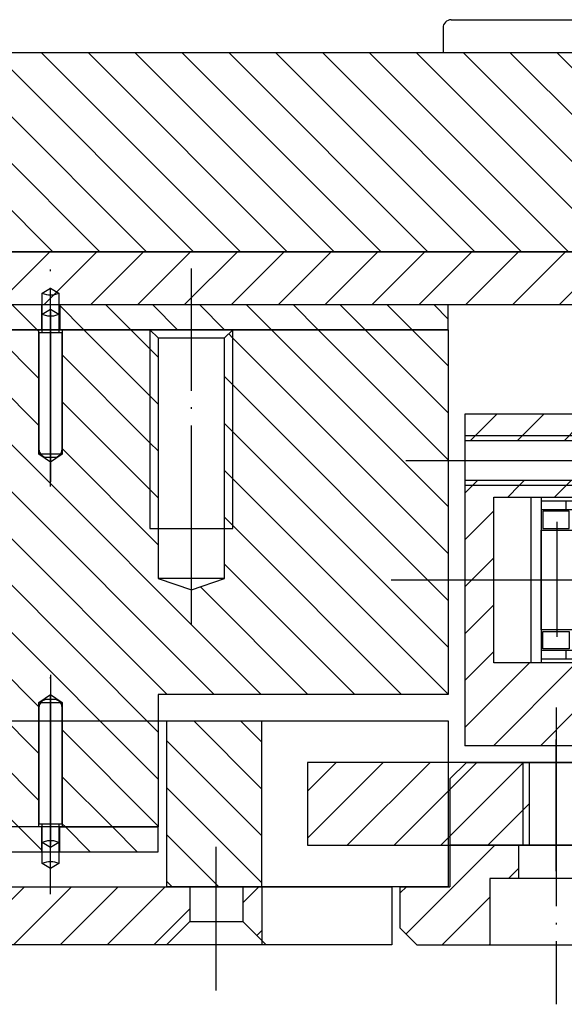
# Model space of a CAD drawing. Extents: x -1765 to 4890, y -3481 to 1222.
# Tile 62 of 98: x 2709 to 2742, y -2499 to -2440. Entities that reach past the tile are written whole.
import ezdxf

# ---------------------------------------------------------------- set-up
doc = ezdxf.new("R2010")
doc.units = 0
doc.linetypes.add('DASHED', pattern=[15, 7, -8])
doc.linetypes.add('DOT_CENTER', pattern=[14, 12, -1, 0, -1])
doc.layers.get('0').update_dxf_attribs({"linetype": 'CONTINUOUS'})
doc.layers.add('1', color=7, linetype='CONTINUOUS')
pattern_1 = [(45, (0, 0), (-1.4142136, 1.4142136), [])]
pattern_2 = [(135, (0, 0), (-1.4142136, -1.4142136), [])]

# ---------------------------------------------------------------- blocks, each defined once
blk = doc.blocks.new('BEARING1_T__29', base_point=(2740, -2455.269))
at = {"layer": '1', "color": 1, "linetype": 'DOT_CENTER'}
for p, q in [((2745, -2465.269), (2745, -2480.859)), ((2741.55, -2470.05), (2741.55, -2476.984)), ((2748.45, -2476.984), (2748.45, -2470.05))]:
    blk.add_line(p, q, dxfattribs=at)
at = {"layer": '1', "color": 1, "linetype": 'CONTINUOUS'}
for p, q in [((2740, -2478.551), (2740, -2468.551)), ((2740, -2468.551), (2740.6, -2468.551)), ((2740.6, -2468.551), (2740.6, -2468.801)), ((2740.6, -2468.551), (2749.4, -2468.551)), ((2740.6, -2468.801), (2740.6, -2469.301)), ((2742.1, -2468.801), (2740.6, -2468.801)), ((2747.9, -2468.801), (2742.1, -2468.801)), ((2742.1, -2468.801), (2742.1, -2469.301)), ((2749.4, -2468.801), (2747.9, -2468.801)), ((2747.9, -2468.801), (2747.9, -2469.301)), ((2749.4, -2468.551), (2750, -2468.551)), ((2749.4, -2468.801), (2749.4, -2468.551)), ((2749.4, -2469.301), (2749.4, -2468.801)), ((2750, -2468.551), (2750, -2478.551)), ((2740.6, -2469.301), (2742.1, -2469.301)), ((2740.6, -2469.301), (2740.6, -2470.551)), ((2740.7, -2469.401), (2740.7, -2470.451)), ((2742.3, -2469.401), (2740.7, -2469.401)), ((2742.1, -2469.301), (2747.9, -2469.301)), ((2742.3, -2470.451), (2742.3, -2469.401)), ((2747.7, -2469.401), (2747.7, -2470.451)), ((2749.3, -2469.401), (2747.7, -2469.401)), ((2747.9, -2469.301), (2749.4, -2469.301)), ((2749.3, -2470.451), (2749.3, -2469.401)), ((2749.4, -2470.551), (2749.4, -2469.301)), ((2740.6, -2476.551), (2740.6, -2470.551)), ((2740.6, -2470.551), (2742.5, -2470.551)), ((2740.6, -2470.551), (2740.6, -2476.551)), ((2740.7, -2470.451), (2742.3, -2470.451)), ((2742.5, -2470.551), (2742.5, -2476.551)), ((2747.5, -2476.551), (2747.5, -2470.551)), ((2747.5, -2470.551), (2749.4, -2470.551)), ((2747.7, -2470.451), (2749.3, -2470.451)), ((2749.4, -2470.551), (2749.4, -2476.551)), ((2749.4, -2476.551), (2749.4, -2470.551)), ((2742.5, -2476.551), (2740.6, -2476.551)), ((2740.6, -2476.551), (2740.6, -2477.801)), ((2740.7, -2476.651), (2742.3, -2476.651)), ((2740.7, -2477.701), (2740.7, -2476.651)), ((2742.3, -2476.651), (2742.3, -2477.701)), ((2749.4, -2476.551), (2747.5, -2476.551)), ((2747.7, -2476.651), (2749.3, -2476.651)), ((2747.7, -2477.701), (2747.7, -2476.651)), ((2749.3, -2476.651), (2749.3, -2477.701)), ((2749.4, -2477.801), (2749.4, -2476.551)), ((2742.1, -2477.801), (2740.6, -2477.801)), ((2740.6, -2477.801), (2740.6, -2478.301)), ((2742.3, -2477.701), (2740.7, -2477.701)), ((2747.9, -2477.801), (2742.1, -2477.801)), ((2742.1, -2477.801), (2742.1, -2478.301)), ((2749.3, -2477.701), (2747.7, -2477.701)), ((2747.9, -2478.301), (2747.9, -2477.801)), ((2749.4, -2477.801), (2747.9, -2477.801)), ((2749.4, -2478.301), (2749.4, -2477.801)), ((2740.6, -2478.551), (2740, -2478.551)), ((2740.6, -2478.301), (2740.6, -2478.551)), ((2740.6, -2478.301), (2742.1, -2478.301)), ((2749.4, -2478.551), (2740.6, -2478.551)), ((2742.1, -2478.301), (2747.9, -2478.301)), ((2747.9, -2478.301), (2749.4, -2478.301)), ((2749.4, -2478.551), (2749.4, -2478.301)), ((2750, -2478.551), (2749.4, -2478.551))]:
    blk.add_line(p, q, dxfattribs=at)
blk = doc.blocks.new('LOCKRING_S', base_point=(2410.704, -2483.551))
at = {"layer": '1', "linetype": 'CONTINUOUS'}
h = blk.add_hatch(dxfattribs=at)
h.set_pattern_fill('USER', color=2, scale=2, angle=45, pattern_type=0)
h.set_pattern_definition(pattern_1)
h.paths.add_polyline_path([(2742.5, -2463.551), (2742.5, -2464.851), (2736, -2464.851), (2736, -2463.551)])
h = blk.add_hatch(dxfattribs=at)
h.set_pattern_fill('USER', color=2, scale=2, angle=45, pattern_type=0)
h.set_pattern_definition(pattern_1)
h.paths.add_polyline_path([(2742.5, -2464.851), (2742.5, -2465.151), (2736, -2465.151), (2736, -2464.851)])
h = blk.add_hatch(dxfattribs=at)
h.set_pattern_fill('USER', color=2, scale=2, angle=45, pattern_type=0)
h.set_pattern_definition(pattern_1)
h.paths.add_polyline_path([(2742.5, -2467.551), (2742.5, -2467.851), (2736, -2467.851), (2736, -2467.551)])
h = blk.add_hatch(dxfattribs=at)
h.set_pattern_fill('USER', color=2, scale=2, angle=45, pattern_type=0)
h.set_pattern_definition(pattern_1)
h.paths.add_polyline_path([(2742.5, -2467.851), (2742.5, -2468.551), (2737.75, -2468.551), (2737.75, -2478.551), (2742.5, -2478.551), (2742.5, -2483.551), (2738, -2483.551), (2736, -2483.551), (2736, -2467.851)])
at = {"layer": '1', "color": 2, "linetype": 'CONTINUOUS'}
for p, q in [((2736, -2463.551), (2736, -2464.851)), ((2742.5, -2463.551), (2736, -2463.551)), ((2736, -2464.851), (2736, -2465.151)), ((2742.5, -2465.151), (2736, -2465.151)), ((2736, -2465.151), (2736, -2467.551)), ((2742.5, -2467.551), (2736, -2467.551)), ((2736, -2467.551), (2736, -2467.851)), ((2736, -2467.851), (2736, -2483.551)), ((2737.75, -2468.551), (2742.5, -2468.551)), ((2737.75, -2478.551), (2737.75, -2468.551)), ((2742.5, -2478.551), (2737.75, -2478.551)), ((2738, -2483.551), (2736, -2483.551)), ((2742.5, -2483.551), (2738, -2483.551))]:
    blk.add_line(p, q, dxfattribs=at)
at = {"layer": '1', "color": 2, "linetype": 'DASHED'}
for p, q in [((2742.5, -2464.851), (2736, -2464.851)), ((2742.5, -2467.851), (2736, -2467.851))]:
    blk.add_line(p, q, dxfattribs=at)
at = {"layer": '1', "color": 2, "linetype": 'DOT_CENTER'}
for p, q in [((2732.44, -2466.351), (2750.582, -2466.351)), ((2731.545, -2473.551), (2752.772, -2473.551))]:
    blk.add_line(p, q, dxfattribs=at)
at = {"layer": '1'}
blk.add_blockref('BEARING1_T__29', (2740, -2455.269), dxfattribs=at)
blk = doc.blocks.new('PC_S', base_point=(2530, -2495.051))
at = {"layer": '1', "linetype": 'CONTINUOUS'}
h = blk.add_hatch(dxfattribs=at)
h.set_pattern_fill('USER', color=1, scale=2, angle=45, pattern_type=0)
h.set_pattern_definition(pattern_1)
h.paths.add_polyline_path([(2718, -2492.051), (2719.4, -2492.051), (2719.4, -2494.151), (2718, -2495.551), (2700, -2495.551), (2698.6, -2494.151), (2698.6, -2492.051)])
h = blk.add_hatch(dxfattribs=at)
h.set_pattern_fill('USER', color=1, scale=2, angle=45, pattern_type=0)
h.set_pattern_definition(pattern_1)
h.paths.add_polyline_path([(2723.75, -2492.051), (2723.75, -2495.301), (2722.6, -2494.151), (2722.6, -2492.051)])
at = {"layer": '1', "color": 1, "linetype": 'DOT_CENTER'}
blk.add_line((2721, -2498.324), (2721, -2489.642), dxfattribs=at)
at = {"layer": '1', "color": 1, "linetype": 'CONTINUOUS'}
for p, q in [((2698.6, -2492.051), (2718, -2492.051)), ((2719.4, -2492.051), (2718, -2492.051)), ((2722.6, -2492.051), (2719.4, -2492.051)), ((2719.4, -2492.051), (2719.4, -2494.151)), ((2723.75, -2492.051), (2722.6, -2492.051)), ((2722.6, -2492.051), (2722.6, -2494.151)), ((2723.75, -2492.051), (2723.75, -2495.301)), ((2731.6, -2492.051), (2723.75, -2492.051)), ((2731.6, -2492.051), (2731.6, -2495.551)), ((2718, -2495.551), (2719.4, -2494.151)), ((2719.4, -2494.151), (2722.6, -2494.151)), ((2722.6, -2494.151), (2723.75, -2495.301)), ((2718, -2495.551), (2700, -2495.551)), ((2723.75, -2495.551), (2718, -2495.551)), ((2723.75, -2495.301), (2724, -2495.551)), ((2723.75, -2495.301), (2723.75, -2495.551)), ((2724, -2495.551), (2723.75, -2495.551)), ((2731.6, -2495.551), (2724, -2495.551))]:
    blk.add_line(p, q, dxfattribs=at)
blk = doc.blocks.new('PC_STIFF_S__33', base_point=(2525, -2501.758))
at = {"layer": '1', "linetype": 'CONTINUOUS'}
h = blk.add_hatch(dxfattribs=at)
h.set_pattern_fill('USER', color=5, scale=2, angle=135, pattern_type=0)
h.set_pattern_definition(pattern_2)
h.paths.add_polyline_path([(2723.75, -2482.051), (2723.75, -2492.051), (2718, -2492.051), (2718, -2482.051)])
at = {"layer": '1', "color": 5, "linetype": 'CONTINUOUS'}
for p, q in [((2676.297, -2482.051), (2718, -2482.051)), ((2718, -2482.051), (2723.75, -2482.051)), ((2718, -2482.051), (2718, -2492.051)), ((2723.75, -2482.051), (2735, -2482.051)), ((2723.75, -2492.051), (2723.75, -2482.051)), ((2735, -2482.051), (2735, -2492.051)), ((2676.25, -2492.051), (2718, -2492.051)), ((2718, -2492.051), (2723.75, -2492.051)), ((2723.75, -2492.051), (2731.6, -2492.051)), ((2735, -2492.051), (2731.6, -2492.051))]:
    blk.add_line(p, q, dxfattribs=at)
at = {"layer": '1'}
blk.add_blockref('PC_S', (2530, -2495.051), dxfattribs=at)
blk = doc.blocks.new('MITNEHMER_S', base_point=(2746.5, -2491.106))
at = {"layer": '1', "linetype": 'CONTINUOUS'}
h = blk.add_hatch(dxfattribs=at)
h.set_pattern_fill('USER', color=3, scale=2, angle=45, pattern_type=0)
h.set_pattern_definition(pattern_1)
h.paths.add_polyline_path([(2739.5, -2484.551), (2739.5, -2489.551), (2726.5, -2489.551), (2726.5, -2484.551)])
h = blk.add_hatch(dxfattribs=at)
h.set_pattern_fill('USER', color=3, scale=2, angle=45, pattern_type=0)
h.set_pattern_definition(pattern_1)
h.paths.add_polyline_path([(2739.9, -2484.551), (2739.9, -2489.551), (2739.5, -2489.551), (2739.5, -2484.551)])
h = blk.add_hatch(dxfattribs=at)
h.set_pattern_fill('USER', color=3, scale=2, angle=45, pattern_type=0)
h.set_pattern_definition(pattern_1)
h.paths.add_polyline_path([(2743.5, -2484.551), (2743.5, -2489.551), (2743.1, -2489.551), (2743.1, -2484.551)])
h = blk.add_hatch(dxfattribs=at)
h.set_pattern_fill('USER', color=3, scale=2, angle=45, pattern_type=0)
h.set_pattern_definition(pattern_1)
h.paths.add_polyline_path([(2746.5, -2484.551), (2746.5, -2489.551), (2743.5, -2489.551), (2743.5, -2484.551)])
at = {"layer": '1', "color": 3, "linetype": 'DOT_CENTER'}
blk.add_line((2741.5, -2491.106), (2741.5, -2483.164), dxfattribs=at)
at = {"layer": '1', "color": 3, "linetype": 'CONTINUOUS'}
for p, q in [((2726.5, -2484.551), (2726.5, -2489.551)), ((2739.5, -2484.551), (2726.5, -2484.551)), ((2739.9, -2484.551), (2739.5, -2484.551)), ((2739.9, -2489.551), (2739.9, -2484.551)), ((2743.1, -2484.551), (2739.9, -2484.551)), ((2743.1, -2484.551), (2743.1, -2489.551)), ((2743.5, -2484.551), (2743.1, -2484.551)), ((2746.5, -2484.551), (2743.5, -2484.551)), ((2746.5, -2489.551), (2746.5, -2484.551)), ((2726.5, -2489.551), (2739.5, -2489.551)), ((2739.5, -2489.551), (2739.9, -2489.551)), ((2739.9, -2489.551), (2743.1, -2489.551)), ((2743.1, -2489.551), (2743.5, -2489.551)), ((2743.5, -2489.551), (2746.5, -2489.551))]:
    blk.add_line(p, q, dxfattribs=at)
at = {"layer": '1', "color": 3, "linetype": 'DASHED'}
for p, q in [((2739.5, -2484.551), (2739.5, -2489.551)), ((2743.5, -2489.551), (2743.5, -2484.551))]:
    blk.add_line(p, q, dxfattribs=at)
blk = doc.blocks.new('RI_2010_12_5', base_point=(2630, -2249.617))
at = {"layer": '1', "linetype": 'CONTINUOUS'}
h = blk.add_hatch(dxfattribs=at)
h.set_pattern_fill('USER', color=4, scale=2, angle=45, pattern_type=0)
h.set_pattern_definition([(45, (6e-14, 435.158), (-1.4142136, 1.4142136), [])])
h.paths.add_polyline_path([(2737.5, -2495.551), (2733.1, -2495.551), (2732.1, -2494.551), (2732.1, -2492.051), (2735.1, -2492.051), (2735.1, -2489.551), (2739.25, -2489.551), (2739.25, -2491.551), (2737.5, -2491.551)])
at = {"layer": '1', "color": 4, "linetype": 'DOT_CENTER'}
blk.add_line((2741.5, -2481.236), (2741.5, -2499.147), dxfattribs=at)
at = {"layer": '1', "color": 4, "linetype": 'CONTINUOUS'}
for p, q in [((2736.1, -2484.551), (2735.1, -2485.551)), ((2736.1, -2484.551), (2747.5, -2484.551)), ((2735.1, -2485.551), (2735.1, -2489.551)), ((2735.1, -2489.551), (2735.1, -2492.051)), ((2739.25, -2489.551), (2735.1, -2489.551)), ((2739.25, -2491.551), (2739.25, -2489.551)), ((2743.75, -2489.551), (2739.25, -2489.551)), ((2739.25, -2491.551), (2737.5, -2491.551)), ((2737.5, -2491.551), (2737.5, -2495.551)), ((2743.75, -2491.551), (2739.25, -2491.551)), ((2732.1, -2492.051), (2735.1, -2492.051)), ((2732.1, -2494.551), (2732.1, -2492.051)), ((2732.1, -2494.551), (2733.1, -2495.551)), ((2733.1, -2495.551), (2737.5, -2495.551)), ((2737.5, -2495.551), (2745.5, -2495.551))]:
    blk.add_line(p, q, dxfattribs=at)
at = {"layer": '1'}
blk.add_blockref('MITNEHMER_S', (2746.5, -2491.106), dxfattribs=at)
blk = doc.blocks.new('RI_ASSY_S', base_point=(2464.9, -2508.833))
blk.add_blockref('RI_2010_12_5', (2630, -2249.617))
at = {"layer": '1'}
for name, p in [('LOCKRING_S', (2410.704, -2483.551)), ('PC_STIFF_S__33', (2525, -2501.758))]:
    blk.add_blockref(name, p, dxfattribs=at)
blk = doc.blocks.new('DUTBD__34', base_point=(2485.22, -2456.951))
at = {"layer": '1', "linetype": 'CONTINUOUS'}
h = blk.add_hatch(dxfattribs=at)
h.set_pattern_fill('USER', color=3, scale=2, angle=45, pattern_type=0)
h.set_pattern_definition(pattern_1)
h.paths.add_polyline_path([(2774.78, -2453.751), (2678, -2453.751), (2678, -2456.951), (2774.78, -2456.951)])
at = {"layer": '1', "color": 3, "linetype": 'CONTINUOUS'}
for p, q in [((2678, -2453.751), (2774.78, -2453.751)), ((2774.78, -2456.951), (2678, -2456.951))]:
    blk.add_line(p, q, dxfattribs=at)
blk = doc.blocks.new('ISOLATOR2_S', base_point=(2530, -2489.951))
at = {"layer": '1', "linetype": 'CONTINUOUS'}
h = blk.add_hatch(dxfattribs=at)
h.set_pattern_fill('USER', color=1, scale=2, angle=135, pattern_type=0)
h.set_pattern_definition(pattern_2)
h.paths.add_polyline_path([(2710.45, -2488.451), (2710.45, -2489.951), (2707.55, -2489.951), (2707.55, -2488.451)])
h = blk.add_hatch(dxfattribs=at)
h.set_pattern_fill('USER', color=1, scale=2, angle=135, pattern_type=0)
h.set_pattern_definition(pattern_2)
h.paths.add_polyline_path([(2717.5, -2488.451), (2717.5, -2489.951), (2711.55, -2489.951), (2711.55, -2488.451)])
at = {"layer": '1', "color": 1, "linetype": 'CONTINUOUS'}
for p, q in [((2710.45, -2488.451), (2707.55, -2488.451)), ((2711.55, -2488.451), (2710.45, -2488.451)), ((2710.45, -2488.451), (2710.45, -2489.951)), ((2711.55, -2488.451), (2717.5, -2488.451)), ((2711.55, -2489.951), (2711.55, -2488.451)), ((2717.5, -2489.951), (2717.5, -2488.451)), ((2707.55, -2489.951), (2710.45, -2489.951)), ((2710.45, -2489.951), (2711.55, -2489.951)), ((2711.55, -2489.951), (2717.5, -2489.951))]:
    blk.add_line(p, q, dxfattribs=at)
blk = doc.blocks.new('ISOLATOR1_S', base_point=(2525, -2458.451))
at = {"layer": '1', "linetype": 'CONTINUOUS'}
h = blk.add_hatch(dxfattribs=at)
h.set_pattern_fill('USER', color=1, scale=2, angle=135, pattern_type=0)
h.set_pattern_definition(pattern_2)
h.paths.add_polyline_path([(2710.45, -2456.951), (2710.45, -2458.451), (2707.55, -2458.451), (2707.55, -2456.951)])
h = blk.add_hatch(dxfattribs=at)
h.set_pattern_fill('USER', color=1, scale=2, angle=135, pattern_type=0)
h.set_pattern_definition(pattern_2)
h.paths.add_polyline_path([(2735, -2456.951), (2735, -2458.451), (2711.55, -2458.451), (2711.55, -2456.951)])
at = {"layer": '1', "color": 1, "linetype": 'CONTINUOUS'}
for p, q in [((2710.45, -2456.951), (2707.55, -2456.951)), ((2711.55, -2456.951), (2710.45, -2456.951)), ((2710.45, -2456.951), (2710.45, -2458.451)), ((2711.55, -2456.951), (2711.55, -2458.451)), ((2735, -2456.951), (2711.55, -2456.951)), ((2735, -2458.451), (2735, -2456.951)), ((2707.55, -2458.451), (2710.45, -2458.451)), ((2710.45, -2458.451), (2711.55, -2458.451)), ((2711.55, -2458.451), (2735, -2458.451))]:
    blk.add_line(p, q, dxfattribs=at)
blk = doc.blocks.new('GND_POGO__44', base_point=(2706.304, -2478.023))
at = {"layer": '1', "color": 6, "linetype": 'DOT_CENTER'}
blk.add_line((2711, -2492.503), (2711, -2478.985), dxfattribs=at)
at = {"layer": '1', "color": 6, "linetype": 'CONTINUOUS'}
for p, q in [((2711.2, -2480.751), (2710.8, -2480.751)), ((2710.3, -2481.251), (2710.3, -2488.251)), ((2711.7, -2488.251), (2711.7, -2481.251)), ((2710.3, -2488.251), (2710.5, -2488.251)), ((2710.5, -2488.251), (2711.5, -2488.251)), ((2710.5, -2490.663), (2710.5, -2488.251)), ((2711.5, -2488.251), (2711.7, -2488.251)), ((2711.5, -2488.251), (2711.5, -2490.663)), ((2711, -2490.951), (2710.5, -2490.663)), ((2711.5, -2490.663), (2711, -2490.951))]:
    blk.add_line(p, q, dxfattribs=at)
at = {"layer": '1', "color": 6, "linetype": 'DASHED'}
for p, q in [((2711, -2489.681), (2710.5, -2489.393)), ((2711.5, -2489.393), (2711, -2489.681))]:
    blk.add_line(p, q, dxfattribs=at)
at = {"layer": '1', "color": 6, "linetype": 'CONTINUOUS'}
for centre, radius, start, end in [((2710.8, -2481.251), 0.5, 90, 180), ((2711.2, -2481.251), 0.5, 0, 90), ((2711, -2491.703), 1.155, 64.33732, 115.66268)]:
    blk.add_arc(centre, radius, start, end, dxfattribs=at)
at = {"layer": '1', "color": 6, "linetype": 'DASHED'}
blk.add_arc((2711, -2490.433), 1.155, 64.33732, 115.66268, dxfattribs=at)
blk = doc.blocks.new('GND_POGO__52', base_point=(2706.304, -2468.879))
at = {"layer": '1', "color": 6, "linetype": 'DOT_CENTER'}
blk.add_line((2711, -2467.918), (2711, -2454.399), dxfattribs=at)
at = {"layer": '1', "color": 6, "linetype": 'CONTINUOUS'}
for p, q in [((2710.5, -2456.24), (2711, -2455.951)), ((2711, -2455.951), (2711.5, -2456.24)), ((2710.5, -2458.651), (2710.5, -2456.24)), ((2711.5, -2456.24), (2711.5, -2458.651)), ((2710.3, -2458.651), (2710.3, -2465.651)), ((2710.5, -2458.651), (2710.3, -2458.651)), ((2711.5, -2458.651), (2710.5, -2458.651)), ((2711.7, -2458.651), (2711.5, -2458.651)), ((2711.7, -2465.651), (2711.7, -2458.651)), ((2710.8, -2466.151), (2711.2, -2466.151))]:
    blk.add_line(p, q, dxfattribs=at)
at = {"layer": '1', "color": 6, "linetype": 'DASHED'}
for p, q in [((2710.5, -2457.51), (2711, -2457.221)), ((2711, -2457.221), (2711.5, -2457.51))]:
    blk.add_line(p, q, dxfattribs=at)
at = {"layer": '1', "color": 6, "linetype": 'CONTINUOUS'}
for centre, radius, start, end in [((2711, -2455.199), 1.155, -115.66268, -64.33732), ((2710.8, -2465.651), 0.5, 180, -90), ((2711.2, -2465.651), 0.5, -90, 0)]:
    blk.add_arc(centre, radius, start, end, dxfattribs=at)
at = {"layer": '1', "color": 6, "linetype": 'DASHED'}
blk.add_arc((2711, -2456.469), 1.155, -115.66268, -64.33732, dxfattribs=at)
blk = doc.blocks.new('POGORING_S', base_point=(2530, -2500.508))
at = {"layer": '1', "linetype": 'CONTINUOUS'}
h = blk.add_hatch(dxfattribs=at)
h.set_pattern_fill('USER', scale=2, angle=135, pattern_type=0)
h.set_pattern_definition(pattern_2)
h.paths.add_polyline_path([(2690.3, -2458.451), (2690.3, -2465.951), (2691, -2466.451), (2691.7, -2465.951), (2691.7, -2458.451), (2694.3, -2458.451), (2694.3, -2465.951), (2695, -2466.451), (2695.7, -2465.951), (2695.7, -2458.451), (2698.3, -2458.451), (2698.3, -2465.951), (2699, -2466.451), (2699.7, -2465.951), (2699.7, -2458.451), (2702.3, -2458.451), (2702.3, -2465.951), (2703, -2466.451), (2703.7, -2465.951), (2703.7, -2458.451), (2706.3, -2458.451), (2706.3, -2465.951), (2707, -2466.451), (2707.7, -2465.951), (2707.7, -2458.451), (2710.3, -2458.451), (2710.3, -2465.951), (2711, -2466.451), (2711.7, -2465.951), (2711.7, -2458.451), (2717, -2458.451), (2717, -2470.451), (2717.5, -2470.451), (2717.5, -2473.451), (2719.5, -2474.151), (2721.5, -2473.451), (2721.5, -2470.451), (2722, -2470.451), (2722, -2458.451), (2735, -2458.451), (2735, -2480.451), (2717.5, -2480.451), (2717.5, -2488.451), (2711.7, -2488.451), (2711.7, -2480.951), (2711, -2480.451), (2710.3, -2480.951), (2710.3, -2488.451), (2707.7, -2488.451), (2707.7, -2480.951), (2707, -2480.451), (2706.3, -2480.951), (2706.3, -2488.451), (2703.7, -2488.451), (2703.7, -2480.951), (2703, -2480.451), (2702.3, -2480.951), (2702.3, -2488.451), (2699.7, -2488.451), (2699.7, -2480.951), (2699, -2480.451), (2698.3, -2480.951), (2698.3, -2488.451), (2695.7, -2488.451), (2695.7, -2480.951), (2695, -2480.451), (2694.3, -2480.951), (2694.3, -2488.451), (2691.7, -2488.451), (2691.7, -2480.951), (2691, -2480.451), (2690.3, -2480.951), (2690.3, -2488.451), (2687.7, -2488.451), (2687.7, -2480.951), (2687, -2480.451), (2686.3, -2480.951), (2686.3, -2488.451), (2683.7, -2488.451), (2683.7, -2480.951), (2683, -2480.451), (2682.3, -2480.951), (2682.3, -2488.451), (2679.4, -2488.451), (2679.4, -2484.451), (2679.2, -2484.451), (2679.2, -2482.451), (2678.4, -2481.951), (2677.6, -2482.451), (2677.6, -2484.451), (2677.4, -2484.451), (2677.4, -2488.451), (2676.5, -2488.451), (2676.5, -2480.451), (2675, -2480.451), (2675, -2458.451), (2682.3, -2458.451), (2682.3, -2465.951), (2683, -2466.451), (2683.7, -2465.951), (2683.7, -2458.451), (2686.3, -2458.451), (2686.3, -2465.951), (2687, -2466.451), (2687.7, -2465.951), (2687.7, -2458.451)])
h = blk.add_hatch(dxfattribs=at)
h.set_pattern_fill('USER', scale=2, angle=135, pattern_type=0)
h.set_pattern_definition(pattern_2)
h.paths.add_polyline_path([(2717.5, -2458.951), (2717.5, -2470.451), (2717, -2470.451), (2717, -2458.451)])
h = blk.add_hatch(dxfattribs=at)
h.set_pattern_fill('USER', scale=2, angle=135, pattern_type=0)
h.set_pattern_definition(pattern_2)
h.paths.add_polyline_path([(2722, -2458.451), (2722, -2470.451), (2721.5, -2470.451), (2721.5, -2458.951)])
at = {"layer": '1', "color": 7, "linetype": 'DOT_CENTER'}
for p, q in [((2719.5, -2476.232), (2719.5, -2454.752)), ((2711, -2457.359), (2711, -2458.451)), ((2711, -2458.451), (2711, -2465.951)), ((2711, -2465.951), (2711, -2466.451)), ((2711, -2466.451), (2711, -2467.627)), ((2711, -2479.276), (2711, -2480.451)), ((2711, -2480.451), (2711, -2480.951)), ((2711, -2480.951), (2711, -2488.451)), ((2711, -2488.451), (2711, -2489.544))]:
    blk.add_line(p, q, dxfattribs=at)
at = {"layer": '1', "color": 7, "linetype": 'CONTINUOUS'}
for p, q in [((2710.3, -2458.451), (2707.7, -2458.451)), ((2711, -2458.451), (2710.3, -2458.451)), ((2710.3, -2465.951), (2710.3, -2458.451)), ((2711.7, -2458.451), (2711, -2458.451)), ((2717, -2458.451), (2711.7, -2458.451)), ((2711.7, -2458.451), (2711.7, -2465.951)), ((2717, -2458.451), (2717.5, -2458.951)), ((2722, -2458.451), (2717, -2458.451)), ((2717, -2458.451), (2717, -2470.451)), ((2717.5, -2458.951), (2721.5, -2458.951)), ((2717.5, -2458.951), (2717.5, -2470.451)), ((2721.5, -2458.951), (2722, -2458.451)), ((2721.5, -2470.451), (2721.5, -2458.951)), ((2722, -2470.451), (2722, -2458.451)), ((2735, -2458.451), (2722, -2458.451)), ((2735, -2458.451), (2735, -2480.451)), ((2711, -2465.951), (2710.3, -2465.951)), ((2711, -2466.451), (2710.3, -2465.951)), ((2711.7, -2465.951), (2711, -2466.451)), ((2711.7, -2465.951), (2711, -2465.951)), ((2717, -2470.451), (2717.5, -2470.451)), ((2717.5, -2470.451), (2717.5, -2473.451)), ((2717.5, -2470.451), (2721.5, -2470.451)), ((2721.5, -2470.451), (2722, -2470.451)), ((2721.5, -2473.451), (2721.5, -2470.451)), ((2717.5, -2473.451), (2719.5, -2474.151)), ((2721.5, -2473.451), (2717.5, -2473.451)), ((2719.5, -2474.151), (2721.5, -2473.451)), ((2710.3, -2480.951), (2711, -2480.451)), ((2710.3, -2488.451), (2710.3, -2480.951)), ((2710.3, -2480.951), (2711, -2480.951)), ((2711, -2480.451), (2711.7, -2480.951)), ((2711, -2480.951), (2711.7, -2480.951)), ((2711.7, -2480.951), (2711.7, -2488.451)), ((2735, -2480.451), (2717.5, -2480.451)), ((2717.5, -2480.451), (2717.5, -2488.451)), ((2710.3, -2488.451), (2707.7, -2488.451)), ((2711, -2488.451), (2710.3, -2488.451)), ((2711.7, -2488.451), (2711, -2488.451)), ((2717.5, -2488.451), (2711.7, -2488.451))]:
    blk.add_line(p, q, dxfattribs=at)
at = {"layer": '1'}
for name, p in [('GND_POGO__52', (2706.304, -2468.879)), ('ISOLATOR1_S', (2525, -2458.451)), ('GND_POGO__44', (2706.304, -2478.023)), ('ISOLATOR2_S', (2530, -2489.951))]:
    blk.add_blockref(name, p, dxfattribs=at)
blk = doc.blocks.new('STIFF_PLATE_F', base_point=(2630, -2441.751))
at = {"layer": '1', "linetype": 'CONTINUOUS'}
h = blk.add_hatch(dxfattribs=at)
h.set_pattern_fill('USER', color=5, scale=2, angle=135, pattern_type=0)
h.set_pattern_definition(pattern_2)
h.paths.add_polyline_path([(2678, -2441.751), (2695, -2441.751), (2784, -2441.751), (2784, -2453.751), (2713.33, -2453.751), (2678, -2453.751)])
at = {"layer": '1', "color": 5, "linetype": 'CONTINUOUS'}
for p, q in [((2735.18, -2439.751), (2742.68, -2439.751)), ((2734.68, -2440.251), (2734.68, -2441.751)), ((2784, -2441.751), (2695, -2441.751)), ((2750.68, -2441.751), (2734.68, -2441.751)), ((2713.33, -2453.751), (2678, -2453.751)), ((2784, -2453.751), (2713.33, -2453.751))]:
    blk.add_line(p, q, dxfattribs=at)
blk.add_arc((2735.18, -2440.251), 0.5, 90, 180, dxfattribs=at)
blk = doc.blocks.new('PRESSER_ASSY_S', base_point=(2474, -2500.508))
at = {"layer": '1'}
for name, p in [('STIFF_PLATE_F', (2630, -2441.751)), ('POGORING_S', (2530, -2500.508)), ('DUTBD__34', (2485.22, -2456.951))]:
    blk.add_blockref(name, p, dxfattribs=at)
blk = doc.blocks.new('WP_DOCK_FIN', base_point=(2393.309, -2512.208))
at = {"layer": '1'}
for name, p in [('PRESSER_ASSY_S', (2474, -2500.508)), ('RI_ASSY_S', (2464.9, -2508.833))]:
    blk.add_blockref(name, p, dxfattribs=at)
blk = doc.blocks.new('D-E7015-60015-1S11A', base_point=(2998.527, -1838.199))
at = {"layer": '1'}
blk.add_blockref('WP_DOCK_FIN', (2393.309, -2512.208), dxfattribs=at)
blk = doc.blocks.new('WPIF_TSK__54', base_point=(2667.824, -3712.742))
blk.add_blockref('D-E7015-60015-1S11A', (2998.527, -1838.199))
blk = doc.blocks.new('C-E2803-62282-1S11B__55', base_point=(2630, -2449.251))
at = {"layer": '1'}
blk.add_blockref('WPIF_TSK__54', (2667.824, -3712.742), dxfattribs=at)

msp = doc.modelspace()

# ---------------------------------------------------------------- block references
at = {"layer": '1'}
msp.add_blockref('C-E2803-62282-1S11B__55', (2630, -2449.251), dxfattribs=at)

doc.saveas('drawing.dxf')
